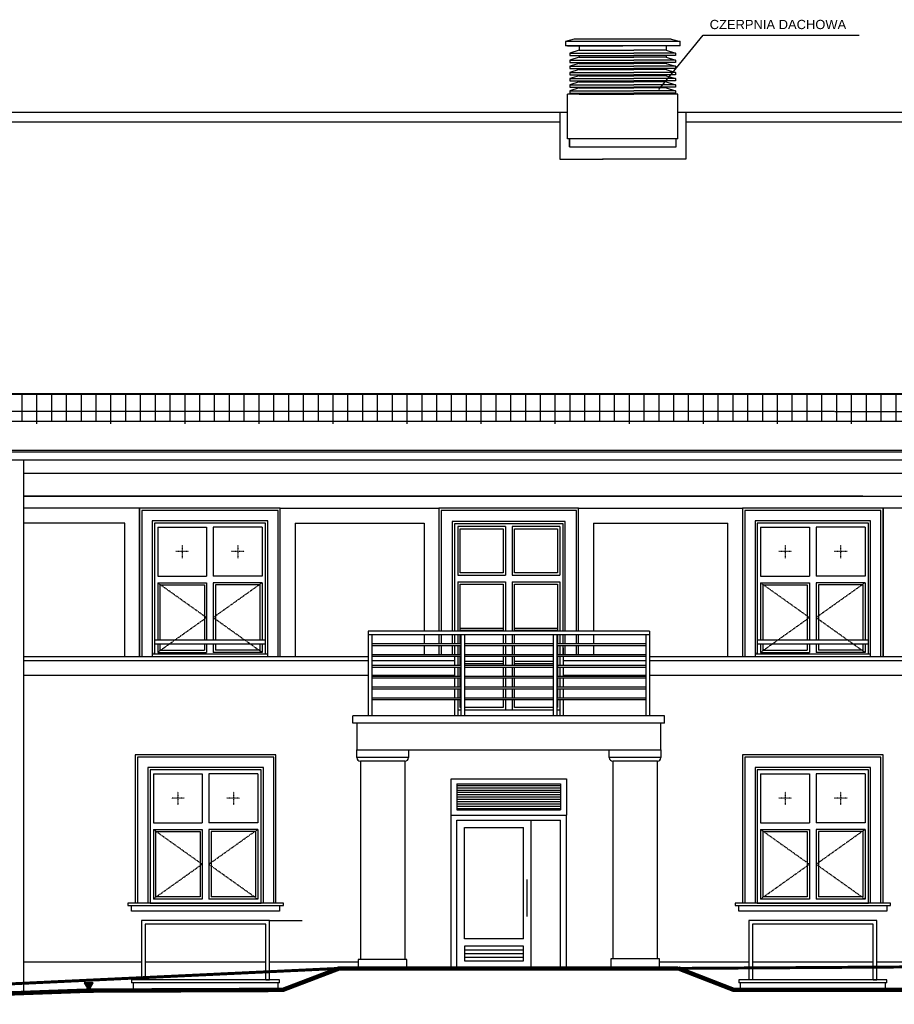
# Model space of a CAD drawing. Header units: inches. Extents: x -281236 to -70395, y 38777 to 102341.
# Tile 242 of 244: x -78137 to -76956, y 47990 to 49319. Entities that reach past the tile are written whole.
import ezdxf

# ---------------------------------------------------------------- set-up
doc = ezdxf.new("R2010")
doc.units = ezdxf.units.IN
doc.header["$MEASUREMENT"] = 0
doc.linetypes.add('DASHED', pattern=[0.75, 0.5, -0.25])
doc.linetypes.add('DASHED2', pattern=[0.375, 0.25, -0.125])
doc.layers.get('0').update_dxf_attribs({"color": 101})
for name, color, linetype in [('Det--widok', 8, 'Continuous'), ('Fas--widok-cienka', 9, 'Continuous'), ('Fas--widok-glowna', 7, 'Continuous'), ('Fas-balustrada-widok', 64, 'Continuous'), ('Fas-kamien-hatch', 31, 'Continuous'), ('Fas-okno-hatch', 251, 'Continuous'), ('Fas-okno-widok', 8, 'Continuous'), ('Ins-kan', 54, 'Continuous'), ('L_CIENKA', 8, 'Continuous'), ('opis-drogowy', 7, 'Continuous'), ('Opis-spadki', 61, 'Continuous'), ('Pzt-uksztaltowanie terenu', 7, 'Continuous'), ('Sch-opis', 51, 'Continuous')]:
    doc.layers.add(name, color=color, linetype=linetype)
doc.layers.add('Fas--widok-3', color=251, linetype='Continuous', lineweight=0)
doc.styles.add('TYTUL2', font='ARIAL.TTF')

# ---------------------------------------------------------------- blocks, each defined once
blk = doc.blocks.new('płotekśśśś')
at = {"layer": 'L_CIENKA'}
for p, q in [((0, 0), (200, 0)), ((0, 0), (0, -41.1)), ((200, 0), (200, -41.1)), ((0, -0.8), (200, -0.8)), ((20, -0.8), (20, -37.6)), ((40, -0.8), (40, -37.6)), ((60, -0.8), (60, -37.6)), ((80, -0.8), (80, -37.6)), ((100, -0.8), (100, -41.1)), ((120, -0.8), (120, -37.6)), ((140, -0.8), (140, -37.6)), ((160, -0.8), (160, -37.6)), ((180, -0.8), (180, -37.6)), ((0, -20.8), (0, -22.6)), ((0, -37.6), (200, -37.6))]:
    blk.add_line(p, q, dxfattribs=at)

msp = doc.modelspace()

# ---------------------------------------------------------------- hatches: boundary and pattern name
at = {"layer": 'opis-drogowy'}
msp.add_hatch(color=7, dxfattribs=at).paths.add_polyline_path([(-78050.18, 48019.06), (-78044.18, 48008.66), (-78038.18, 48019.06)])

# ---------------------------------------------------------------- linework, layer by layer
msp.add_line((-77786.3, 48019.2), (-77786.3, 48019.2))
msp.add_line((-77786.3, 48019.2), (-77786.3, 48019.2))
at = {"layer": 'Det--widok', "ltscale": 2}
msp.add_lwpolyline([(-77799.8, 48103.15), (-77756.11, 48103.15)], dxfattribs=at)
at = {"layer": 'Fas--widok-3', "linetype": 'DASHED', "const_width": 4}
for points in [[(-77247.89, 48038.66), (-74447.15, 48056.66)], [(-77705.88, 48038.66), (-78671.31, 47993.2)]]:
    msp.add_lwpolyline(points, dxfattribs=at)
at = {"layer": 'Fas--widok-cienka'}
for p, q in [((-77785.39, 48659.71), (-77571.18, 48659.71)), ((-77382.58, 48659.71), (-77161.36, 48659.71)), ((-77765.39, 48639.71), (-77591.18, 48639.71)), ((-77765.39, 48639.71), (-77765.39, 48460.1)), ((-77591.18, 48639.71), (-77591.18, 48493.73)), ((-77362.58, 48639.71), (-77181.36, 48639.71)), ((-77362.58, 48639.71), (-77362.58, 48493.73)), ((-77181.36, 48459.71), (-77181.36, 48639.71)), ((-77591.18, 48488.73), (-77591.18, 48476.62)), ((-77362.58, 48488.73), (-77362.58, 48476.62)), ((-77591.18, 48474.12), (-77591.18, 48462.01)), ((-77362.58, 48474.12), (-77362.58, 48462.01)), ((-78131.82, 48459.71), (-77666.88, 48459.71)), ((-78131.82, 48047.55), (-77972.8, 48047.55)), ((-77967.8, 48047.55), (-77804.8, 48047.55)), ((-77967.8, 48047.55), (-77804.8, 48047.55)), ((-77967.8, 48047.55), (-77804.8, 48047.55)), ((-77799.8, 48047.55), (-77680.2, 48047.55)), ((-77273.5, 48047.55), (-77152.86, 48047.55)), ((-77147.86, 48047.55), (-76984.86, 48047.55)), ((-77147.86, 48047.55), (-76984.86, 48047.55)), ((-77147.86, 48047.55), (-76984.86, 48047.55)), ((-76979.86, 48047.55), (-76740.86, 48047.55)), ((-77786.3, 48023.2), (-77986.3, 48023.2)), ((-77986.3, 48023.2), (-77986.3, 48019.2)), ((-77786.3, 48019.2), (-77986.3, 48019.2)), ((-77984.3, 48019.2), (-77984.3, 48008.89)), ((-77788.3, 48009.64), (-77788.3, 48019.2)), ((-77786.3, 48019.2), (-77786.3, 48023.2)), ((-76966.36, 48023.2), (-77166.36, 48023.2)), ((-77166.36, 48023.2), (-77166.36, 48019.2)), ((-76966.36, 48019.2), (-77166.36, 48019.2)), ((-77164.36, 48019.2), (-77164.36, 48009.66)), ((-76968.36, 48009.66), (-76968.36, 48019.2)), ((-76966.36, 48019.2), (-76966.36, 48023.2))]:
    msp.add_line(p, q, dxfattribs=at)
for points in [[(-78131.82, 48707.23), (-75952.39, 48707.23)], [(-78131.82, 48676.23), (-75952.39, 48676.23)], [(-76998.65, 48676.23), (-78131.82, 48676.23)], [(-77975.39, 48459.71), (-77975.39, 48659.71), (-78131.82, 48659.71)], [(-77785.39, 48460.1), (-77785.39, 48659.71), (-77975.39, 48659.71), (-77975.39, 48460.1)], [(-77788.39, 48460.1), (-77788.39, 48656.71), (-77972.39, 48656.71), (-77972.39, 48460.1)], [(-77382.58, 48493.73), (-77382.58, 48659.71), (-77571.18, 48659.71), (-77571.18, 48493.73)], [(-77385.58, 48493.73), (-77385.58, 48656.71), (-77568.18, 48656.71), (-77568.18, 48493.73)], [(-76971.36, 48460.1), (-76971.36, 48659.71), (-77161.36, 48659.71), (-77161.36, 48460.1)], [(-76974.36, 48460.1), (-76974.36, 48656.71), (-77158.36, 48656.71), (-77158.36, 48460.1)], [(-76749.36, 48459.71), (-76749.36, 48659.71), (-76971.36, 48659.71), (-76971.36, 48460.1)], [(-77995.39, 48459.71), (-77995.39, 48639.71), (-78131.82, 48639.71)], [(-77802.39, 48460.1), (-77802.39, 48642.71), (-77958.39, 48642.71), (-77958.39, 48460.1)], [(-77400.58, 48493.73), (-77400.58, 48641.71), (-77553.18, 48641.71), (-77553.18, 48493.73)], [(-76988.36, 48459.71), (-76988.36, 48642.71), (-77144.36, 48642.71), (-77144.36, 48459.71)], [(-77403.58, 48493.73), (-77403.58, 48638.71), (-77550.18, 48638.71), (-77550.18, 48493.73)], [(-77571.18, 48488.73), (-77571.18, 48476.62)], [(-77568.18, 48488.73), (-77568.18, 48476.62)], [(-77553.18, 48488.73), (-77553.18, 48476.62)], [(-77550.18, 48488.73), (-77550.18, 48476.62)], [(-77403.58, 48476.62), (-77403.58, 48488.73)], [(-77400.58, 48476.62), (-77400.58, 48488.73)], [(-77385.58, 48476.62), (-77385.58, 48488.73)], [(-77382.58, 48476.62), (-77382.58, 48488.73)], [(-77571.18, 48474.12), (-77571.18, 48462.01)], [(-77568.18, 48474.12), (-77568.18, 48462.01)], [(-77553.18, 48474.12), (-77553.18, 48462.01)], [(-77550.18, 48474.12), (-77550.18, 48462.01)], [(-77403.58, 48462.01), (-77403.58, 48474.12)], [(-77400.58, 48462.01), (-77400.58, 48474.12)], [(-77385.58, 48462.01), (-77385.58, 48474.12)], [(-77382.58, 48462.01), (-77382.58, 48474.12)], [(-78131.82, 48454.36), (-77666.88, 48454.36)], [(-77661.88, 48454.36), (-77550.18, 48454.36)], [(-77403.58, 48454.36), (-77291.88, 48454.36)], [(-77286.88, 48459.71), (-75952.39, 48459.71)], [(-77286.88, 48454.36), (-75952.39, 48454.36)], [(-78131.82, 48434.36), (-77666.88, 48434.36)], [(-77661.88, 48434.36), (-77550.18, 48434.36)], [(-77403.58, 48434.36), (-77291.88, 48434.36)], [(-77286.88, 48434.36), (-75952.39, 48434.36)], [(-77791.3, 48126.73), (-77791.3, 48326.73), (-77981.3, 48326.73), (-77981.3, 48126.73)], [(-77794.3, 48126.73), (-77794.3, 48323.73), (-77978.3, 48323.73), (-77978.3, 48126.73)], [(-76971.36, 48126.73), (-76971.36, 48326.73), (-77161.36, 48326.73), (-77161.36, 48126.73)], [(-76974.36, 48126.73), (-76974.36, 48323.73), (-77158.36, 48323.73), (-77158.36, 48126.73)], [(-77808.3, 48126.73), (-77808.3, 48309.73), (-77964.3, 48309.73), (-77964.3, 48126.73)], [(-76988.36, 48126.73), (-76988.36, 48309.73), (-77144.36, 48309.73), (-77144.36, 48126.73)], [(-77981.3, 48126.73), (-77991.3, 48126.73), (-77991.3, 48123.73), (-77791.3, 48123.73), (-77781.3, 48123.73), (-77781.3, 48126.73), (-77981.3, 48126.73)], [(-77161.36, 48126.73), (-77171.36, 48126.73), (-77171.36, 48123.73), (-76971.36, 48123.73), (-76961.36, 48123.73), (-76961.36, 48126.73), (-77161.36, 48126.73)]]:
    msp.add_lwpolyline(points, dxfattribs=at)
for points in [[(-77786.3, 48115.73), (-77986.3, 48115.73), (-77986.3, 48123.73), (-77786.3, 48123.73)], [(-76966.36, 48115.73), (-77166.36, 48115.73), (-77166.36, 48123.73), (-76966.36, 48123.73)]]:
    msp.add_lwpolyline(points, close=True, dxfattribs=at)
at = {"layer": 'Fas--widok-glowna'}
for p, q in [((-77687.3, 48369.73), (-77687.3, 48379.76)), ((-77266.46, 48369.73), (-77266.46, 48379.73)), ((-77614.52, 48050.84), (-77680.2, 48050.84)), ((-77680.2, 48050.84), (-77680.2, 48038.66)), ((-77614.52, 48038.66), (-77614.52, 48050.84)), ((-77273.5, 48051.67), (-77339.17, 48051.67)), ((-77339.17, 48051.67), (-77339.17, 48038.66)), ((-77273.5, 48038.66), (-77273.5, 48051.67))]:
    msp.add_line(p, q, dxfattribs=at)
for points in [[(-77397.55, 49193.86), (-78231.75, 49193.86), (-78735.95, 48790.5)], [(-76590.8, 49193.86), (-77248.55, 49193.86)], [(-77266.46, 48379.73), (-77687.3, 48379.76)], [(-77266.46, 48369.72), (-77687.3, 48369.73)], [(-77682.3, 48369.73), (-77682.3, 48333.73), (-77271.47, 48333.72), (-77271.46, 48369.73)], [(-77682.3, 48323.17), (-77682.3, 48333.73)], [(-77612.46, 48323.17), (-77682.3, 48323.17)], [(-77612.46, 48333.73), (-77612.46, 48323.17)], [(-77341.3, 48323.2), (-77341.3, 48333.76)], [(-77271.47, 48323.2), (-77341.3, 48323.2)], [(-77271.47, 48333.73), (-77271.47, 48323.2)], [(-77617.36, 48318.28), (-77677.3, 48318.28)], [(-77677.3, 48318.28), (-77677.3, 48050.84)], [(-77617.36, 48318.28), (-77617.36, 48050.84)], [(-77276.33, 48051.67), (-77276.33, 48318.3), (-77336.3, 48318.3)], [(-77336.28, 48318.3), (-77336.28, 48051.67)]]:
    msp.add_lwpolyline(points, dxfattribs=at)
for centre, start, end in [((-77677.3, 48323.17), 180, 270), ((-77617.36, 48323.17), 270, 0), ((-77336.3, 48323.2), 180, 270), ((-77276.36, 48323.2), 270, 0)]:
    msp.add_arc(centre, 4.9, start, end, dxfattribs=at)
at = {"layer": 'Fas-balustrada-widok'}
for p, q in [((-77286.88, 48493.73), (-77666.88, 48493.73)), ((-77666.88, 48493.73), (-77666.88, 48379.74)), ((-77334.07, 48493.73), (-77619.69, 48493.73)), ((-77286.88, 48493.73), (-77286.88, 48379.74)), ((-77286.88, 48488.73), (-77666.88, 48488.73)), ((-77661.88, 48488.73), (-77661.88, 48379.74)), ((-77541.88, 48488.73), (-77541.88, 48379.74)), ((-77536.88, 48488.73), (-77536.88, 48379.74)), ((-77416.88, 48488.73), (-77416.88, 48379.74)), ((-77411.88, 48488.73), (-77411.88, 48379.74)), ((-77291.88, 48488.73), (-77291.88, 48379.74)), ((-77541.88, 48476.62), (-77661.88, 48476.62)), ((-77541.88, 48474.12), (-77661.88, 48474.12)), ((-77416.88, 48476.62), (-77536.88, 48476.62)), ((-77416.88, 48474.12), (-77536.88, 48474.12)), ((-77291.88, 48476.62), (-77411.88, 48476.62)), ((-77291.88, 48474.12), (-77411.88, 48474.12)), ((-77541.88, 48462.01), (-77661.88, 48462.01)), ((-77541.88, 48459.51), (-77661.88, 48459.51)), ((-77416.88, 48462.01), (-77536.88, 48462.01)), ((-77416.88, 48459.51), (-77536.88, 48459.51)), ((-77291.88, 48462.01), (-77411.88, 48462.01)), ((-77291.88, 48459.51), (-77411.88, 48459.51)), ((-77541.88, 48447.39), (-77661.88, 48447.39)), ((-77541.88, 48444.89), (-77661.88, 48444.89)), ((-77416.88, 48447.39), (-77536.88, 48447.39)), ((-77416.88, 48444.89), (-77536.88, 48444.89)), ((-77291.88, 48447.39), (-77411.88, 48447.39)), ((-77291.88, 48444.89), (-77411.88, 48444.89)), ((-77541.88, 48432.78), (-77661.88, 48432.78)), ((-77541.88, 48430.28), (-77661.88, 48430.28)), ((-77416.88, 48432.78), (-77536.88, 48432.78)), ((-77416.88, 48430.28), (-77536.88, 48430.28)), ((-77291.88, 48432.78), (-77411.88, 48432.78)), ((-77291.88, 48430.28), (-77411.88, 48430.28)), ((-77541.88, 48418.17), (-77661.88, 48418.17)), ((-77541.88, 48415.67), (-77661.88, 48415.67)), ((-77416.88, 48418.17), (-77536.88, 48418.17)), ((-77416.88, 48415.67), (-77536.88, 48415.67)), ((-77291.88, 48418.17), (-77411.88, 48418.17)), ((-77291.88, 48415.67), (-77411.88, 48415.67)), ((-77541.88, 48403.55), (-77661.88, 48403.55)), ((-77541.88, 48401.05), (-77661.88, 48401.05)), ((-77416.88, 48403.55), (-77536.88, 48403.55)), ((-77416.88, 48401.05), (-77536.88, 48401.05)), ((-77291.88, 48403.55), (-77411.88, 48403.55)), ((-77291.88, 48401.05), (-77411.88, 48401.05)), ((-77799.8, 48103.15), (-77972.8, 48103.15)), ((-77972.8, 48103.15), (-77972.8, 48023.2)), ((-77967.8, 48098.15), (-77967.8, 48023.2)), ((-77804.8, 48098.15), (-77967.8, 48098.15)), ((-77804.8, 48023.2), (-77804.8, 48098.15)), ((-77799.8, 48023.2), (-77799.8, 48103.15)), ((-76979.86, 48103.15), (-77152.86, 48103.15)), ((-77152.86, 48103.15), (-77152.86, 48023.2)), ((-77147.86, 48098.15), (-77147.86, 48023.2)), ((-76984.86, 48098.15), (-77147.86, 48098.15)), ((-76984.86, 48023.2), (-76984.86, 48098.15)), ((-76979.86, 48023.2), (-76979.86, 48103.15)), ((-77804.8, 48023.2), (-77799.8, 48023.2)), ((-76984.86, 48023.2), (-76979.86, 48023.2))]:
    msp.add_line(p, q, dxfattribs=at)
for points in [[(-77955.39, 48476.61), (-77805.39, 48476.61), (-77805.39, 48481.61), (-77955.39, 48481.61)], [(-77141.36, 48476.61), (-76991.36, 48476.61), (-76991.36, 48481.61), (-77141.36, 48481.61)]]:
    msp.add_lwpolyline(points, close=True, dxfattribs=at)
at = {"layer": 'Fas-kamien-hatch'}
for points in [[(-77958.39, 48459.71), (-77802.39, 48459.71), (-77802.39, 48462.71), (-77958.39, 48462.71)], [(-77144.36, 48459.71), (-76988.36, 48459.71), (-76988.36, 48462.71), (-77144.36, 48462.71)]]:
    msp.add_lwpolyline(points, close=True, dxfattribs=at)
at = {"layer": 'Fas-okno-hatch', "linetype": 'DASHED', "ltscale": 0.2}
for p, q in [((-77909.25, 48601.2), (-77926.53, 48601.2)), ((-77917.89, 48609.84), (-77917.89, 48592.56)), ((-77834.25, 48601.2), (-77851.53, 48601.2)), ((-77842.89, 48609.84), (-77842.89, 48592.56)), ((-77095.22, 48601.2), (-77112.5, 48601.2)), ((-77103.86, 48609.84), (-77103.86, 48592.56)), ((-77020.22, 48601.2), (-77037.5, 48601.2)), ((-77028.86, 48609.84), (-77028.86, 48592.56)), ((-77915.16, 48268.23), (-77932.44, 48268.23)), ((-77923.8, 48276.87), (-77923.8, 48259.59)), ((-77840.16, 48268.23), (-77857.44, 48268.23)), ((-77848.8, 48276.87), (-77848.8, 48259.59)), ((-77095.22, 48268.23), (-77112.5, 48268.23)), ((-77103.86, 48276.87), (-77103.86, 48259.59)), ((-77020.22, 48268.23), (-77037.5, 48268.23)), ((-77028.86, 48276.87), (-77028.86, 48259.59))]:
    msp.add_line(p, q, dxfattribs=at)
for points in [[(-77950.89, 48559.21), (-77884.89, 48512.21), (-77950.89, 48465.21)], [(-77809.89, 48559.21), (-77875.89, 48512.21), (-77809.89, 48465.21)], [(-77136.86, 48559.21), (-77070.86, 48512.21), (-77136.86, 48465.21)], [(-76995.86, 48559.21), (-77061.86, 48512.21), (-76995.86, 48465.21)], [(-77956.8, 48226.23), (-77890.8, 48179.23), (-77956.8, 48132.23)], [(-77815.8, 48226.23), (-77881.8, 48179.23), (-77815.8, 48132.23)], [(-77136.86, 48226.23), (-77070.86, 48179.23), (-77136.86, 48132.23)], [(-76995.86, 48226.23), (-77061.86, 48179.23), (-76995.86, 48132.23)]]:
    msp.add_lwpolyline(points, dxfattribs=at)
at = {"layer": 'Fas-okno-widok'}
for p, q in [((-77481.38, 48634.98), (-77545.63, 48634.98)), ((-77542.63, 48572.48), (-77542.63, 48631.98)), ((-77542.63, 48631.98), (-77484.38, 48631.98)), ((-77484.38, 48631.98), (-77484.38, 48572.48)), ((-77408.13, 48634.98), (-77472.38, 48634.98)), ((-77469.38, 48572.48), (-77469.38, 48631.98)), ((-77469.38, 48631.98), (-77411.13, 48631.98)), ((-77411.13, 48631.98), (-77411.13, 48572.48)), ((-77950.89, 48568.21), (-77884.89, 48568.21)), ((-77809.89, 48568.21), (-77875.89, 48568.21)), ((-77545.63, 48569.48), (-77481.38, 48569.48)), ((-77545.63, 48560.48), (-77481.38, 48560.48)), ((-77484.38, 48572.48), (-77542.63, 48572.48)), ((-77472.38, 48569.48), (-77408.13, 48569.48)), ((-77472.38, 48560.48), (-77408.13, 48560.48)), ((-77411.13, 48572.48), (-77469.38, 48572.48)), ((-77136.86, 48568.21), (-77070.86, 48568.21)), ((-76995.86, 48568.21), (-77061.86, 48568.21)), ((-77950.89, 48559.21), (-77884.89, 48559.21)), ((-77947.89, 48556.21), (-77887.89, 48556.21)), ((-77809.89, 48559.21), (-77875.89, 48559.21)), ((-77812.89, 48556.21), (-77872.89, 48556.21)), ((-77542.63, 48493.73), (-77542.63, 48557.48)), ((-77542.63, 48557.48), (-77484.38, 48557.48)), ((-77484.38, 48557.48), (-77484.38, 48493.73)), ((-77469.38, 48493.73), (-77469.38, 48557.48)), ((-77469.38, 48557.48), (-77411.13, 48557.48)), ((-77411.13, 48557.48), (-77411.13, 48493.73)), ((-77136.86, 48559.21), (-77070.86, 48559.21)), ((-77133.86, 48556.21), (-77073.86, 48556.21)), ((-76995.86, 48559.21), (-77061.86, 48559.21)), ((-76998.86, 48556.21), (-77058.86, 48556.21)), ((-77542.63, 48497.98), (-77484.38, 48497.98)), ((-77542.63, 48494.98), (-77484.38, 48494.98)), ((-77469.38, 48497.98), (-77411.13, 48497.98)), ((-77469.38, 48494.98), (-77411.13, 48494.98)), ((-77542.63, 48476.62), (-77542.63, 48488.73)), ((-77484.38, 48488.73), (-77484.38, 48476.62)), ((-77469.38, 48476.62), (-77469.38, 48488.73)), ((-77411.13, 48488.73), (-77411.13, 48476.62)), ((-77542.63, 48462.01), (-77542.63, 48474.12)), ((-77542.63, 48462.01), (-77542.63, 48471.25)), ((-77484.38, 48474.12), (-77484.38, 48462.01)), ((-77484.38, 48471.25), (-77484.38, 48462.01)), ((-77469.38, 48462.01), (-77469.38, 48474.12)), ((-77469.38, 48462.01), (-77469.38, 48471.25)), ((-77411.13, 48474.12), (-77411.13, 48462.01)), ((-77411.13, 48471.25), (-77411.13, 48462.01)), ((-77542.63, 48447.39), (-77542.63, 48459.51)), ((-77542.63, 48459.48), (-77542.63, 48459.51)), ((-77484.38, 48459.51), (-77484.38, 48459.48)), ((-77484.38, 48459.51), (-77484.38, 48447.39)), ((-77469.38, 48447.39), (-77469.38, 48459.51)), ((-77469.38, 48459.48), (-77469.38, 48459.51)), ((-77411.13, 48459.51), (-77411.13, 48459.48)), ((-77411.13, 48459.51), (-77411.13, 48432.78)), ((-77542.63, 48453.25), (-77541.88, 48453.25)), ((-77542.63, 48450.25), (-77541.88, 48450.25)), ((-77542.63, 48432.78), (-77542.63, 48444.89)), ((-77536.88, 48453.25), (-77484.38, 48453.25)), ((-77536.88, 48450.25), (-77484.38, 48450.25)), ((-77484.38, 48444.89), (-77484.38, 48432.78)), ((-77469.38, 48453.25), (-77416.88, 48453.25)), ((-77469.38, 48450.25), (-77416.88, 48450.25)), ((-77469.38, 48432.78), (-77469.38, 48444.89)), ((-77411.88, 48453.25), (-77411.13, 48453.25)), ((-77411.88, 48450.25), (-77411.13, 48450.25)), ((-77542.63, 48418.17), (-77542.63, 48430.28)), ((-77484.38, 48430.28), (-77484.38, 48418.17)), ((-77469.38, 48418.17), (-77469.38, 48430.28)), ((-77411.13, 48430.28), (-77411.13, 48418.17)), ((-77542.63, 48403.55), (-77542.63, 48415.67)), ((-77484.38, 48415.67), (-77484.38, 48403.55)), ((-77469.38, 48403.55), (-77469.38, 48415.67)), ((-77411.13, 48415.67), (-77411.13, 48403.55)), ((-77542.63, 48390.75), (-77542.63, 48401.05)), ((-77484.38, 48401.05), (-77484.38, 48390.75)), ((-77469.38, 48390.75), (-77469.38, 48401.05)), ((-77411.13, 48401.05), (-77411.13, 48390.75)), ((-77545.63, 48387.75), (-77541.88, 48387.75)), ((-77541.88, 48390.75), (-77542.63, 48390.75)), ((-77484.38, 48390.75), (-77536.88, 48390.75)), ((-77536.88, 48387.75), (-77481.38, 48387.75)), ((-77481.38, 48387.75), (-77416.88, 48387.75)), ((-77416.88, 48390.75), (-77469.38, 48390.75)), ((-77411.13, 48390.75), (-77411.88, 48390.75)), ((-77411.88, 48387.75), (-77408.13, 48387.75)), ((-77546.88, 48287.66), (-77546.88, 48252.66)), ((-77406.88, 48287.66), (-77406.88, 48252.66)), ((-77554.88, 48038.66), (-77554.88, 48245.66)), ((-77554.88, 48245.66), (-77398.88, 48245.66)), ((-77546.88, 48252.66), (-77406.88, 48252.66)), ((-77398.88, 48038.66), (-77398.88, 48245.66)), ((-77956.8, 48235.23), (-77890.8, 48235.23)), ((-77815.8, 48235.23), (-77881.8, 48235.23)), ((-77546.88, 48038.66), (-77546.88, 48238.66)), ((-77546.88, 48238.66), (-77406.88, 48238.66)), ((-77536.88, 48078.66), (-77536.88, 48228.66)), ((-77536.88, 48228.66), (-77456.88, 48228.66)), ((-77456.88, 48078.66), (-77456.88, 48228.66)), ((-77446.88, 48038.66), (-77446.88, 48238.66)), ((-77406.88, 48038.66), (-77406.88, 48238.66)), ((-77136.86, 48235.23), (-77070.86, 48235.23)), ((-76995.86, 48235.23), (-77061.86, 48235.23)), ((-77956.8, 48226.23), (-77890.8, 48226.23)), ((-77953.8, 48223.23), (-77893.8, 48223.23)), ((-77815.8, 48226.23), (-77881.8, 48226.23)), ((-77818.8, 48223.23), (-77878.8, 48223.23)), ((-77136.86, 48226.23), (-77070.86, 48226.23)), ((-77133.86, 48223.23), (-77073.86, 48223.23)), ((-76995.86, 48226.23), (-77061.86, 48226.23)), ((-76998.86, 48223.23), (-77058.86, 48223.23)), ((-77451.88, 48108.66), (-77451.88, 48158.66)), ((-77456.88, 48078.66), (-77536.88, 48078.66)), ((-77536.88, 48063.66), (-77456.88, 48063.66)), ((-77536.88, 48058.66), (-77456.88, 48058.66)), ((-77536.88, 48053.66), (-77456.88, 48053.66)), ((-77398.88, 48038.66), (-77554.38, 48038.66))]:
    msp.add_line(p, q, dxfattribs=at)
at = {"layer": 'Fas-okno-widok', "linetype": 'DASHED2', "ltscale": 2}
msp.add_line((-78671.31, 47993.2), (-77705.88, 48038.66), dxfattribs=at)
at = {"layer": 'Fas-okno-widok'}
for points in [[(-77805.39, 48462.71), (-77805.39, 48639.71), (-77955.39, 48639.71), (-77955.39, 48462.71)], [(-77955.39, 48639.71), (-77955.39, 48634.21)], [(-76991.36, 48462.71), (-76991.36, 48639.71), (-77141.36, 48639.71), (-77141.36, 48462.71)], [(-77141.36, 48639.71), (-77141.36, 48634.21)], [(-77950.89, 48634.21), (-77884.89, 48634.21)], [(-77950.89, 48634.21), (-77950.89, 48568.21)], [(-77884.89, 48634.21), (-77884.89, 48568.21)], [(-77875.89, 48634.21), (-77875.89, 48568.21)], [(-77809.89, 48634.21), (-77875.89, 48634.21)], [(-77809.89, 48634.21), (-77809.89, 48568.21)], [(-77545.63, 48634.98), (-77545.63, 48569.48)], [(-77481.38, 48634.98), (-77481.38, 48569.48)], [(-77472.38, 48634.98), (-77472.38, 48569.48)], [(-77408.13, 48634.98), (-77408.13, 48569.48)], [(-77136.86, 48634.21), (-77070.86, 48634.21)], [(-77136.86, 48634.21), (-77136.86, 48568.21)], [(-77070.86, 48634.21), (-77070.86, 48568.21)], [(-77061.86, 48634.21), (-77061.86, 48568.21)], [(-76995.86, 48634.21), (-77061.86, 48634.21)], [(-76995.86, 48634.21), (-76995.86, 48568.21)], [(-77545.63, 48560.48), (-77545.63, 48493.73)], [(-77481.38, 48560.48), (-77481.38, 48493.73)], [(-77472.38, 48560.48), (-77472.38, 48493.73)], [(-77408.13, 48560.48), (-77408.13, 48493.73)], [(-77950.89, 48559.21), (-77950.89, 48481.61)], [(-77947.89, 48556.21), (-77947.89, 48481.61)], [(-77887.89, 48556.21), (-77887.89, 48481.61)], [(-77884.89, 48559.21), (-77884.89, 48481.61)], [(-77875.89, 48559.21), (-77875.89, 48481.61)], [(-77872.89, 48556.21), (-77872.89, 48481.61)], [(-77812.89, 48556.21), (-77812.89, 48481.61)], [(-77809.89, 48559.21), (-77809.89, 48481.61)], [(-77136.86, 48559.21), (-77136.86, 48481.61)], [(-77133.86, 48556.21), (-77133.86, 48481.61)], [(-77073.86, 48556.21), (-77073.86, 48481.61)], [(-77070.86, 48559.21), (-77070.86, 48481.61)], [(-77061.86, 48559.21), (-77061.86, 48481.61)], [(-77058.86, 48556.21), (-77058.86, 48481.61)], [(-76998.86, 48556.21), (-76998.86, 48481.61)], [(-76995.86, 48559.21), (-76995.86, 48481.61)], [(-77955.39, 48493.64), (-77955.39, 48462.71)], [(-77950.89, 48493.64), (-77950.89, 48493.61)], [(-77947.89, 48493.64), (-77947.89, 48493.61)], [(-77887.89, 48493.64), (-77887.89, 48493.61)], [(-77884.89, 48493.64), (-77884.89, 48493.61)], [(-77875.89, 48493.64), (-77875.89, 48493.61)], [(-77872.89, 48493.64), (-77872.89, 48493.61)], [(-77812.89, 48493.64), (-77812.89, 48493.61)], [(-77809.89, 48493.64), (-77809.89, 48493.61)], [(-77805.39, 48462.71), (-77805.39, 48493.64)], [(-77141.36, 48493.64), (-77141.36, 48462.71)], [(-77136.86, 48493.64), (-77136.86, 48493.61)], [(-77133.86, 48493.64), (-77133.86, 48493.61)], [(-77073.86, 48493.64), (-77073.86, 48493.61)], [(-77070.86, 48493.64), (-77070.86, 48493.61)], [(-77061.86, 48493.64), (-77061.86, 48493.61)], [(-77058.86, 48493.64), (-77058.86, 48493.61)], [(-76998.86, 48493.64), (-76998.86, 48493.61)], [(-76995.86, 48493.64), (-76995.86, 48493.61)], [(-76991.36, 48462.71), (-76991.36, 48493.64)], [(-77545.63, 48488.73), (-77545.63, 48476.62)], [(-77481.38, 48488.73), (-77481.38, 48476.62)], [(-77472.38, 48488.73), (-77472.38, 48476.62)], [(-77408.13, 48488.73), (-77408.13, 48476.62)], [(-77950.89, 48476.61), (-77950.89, 48465.21)], [(-77947.89, 48476.61), (-77947.89, 48468.21)], [(-77947.89, 48468.21), (-77887.89, 48468.21)], [(-77887.89, 48476.61), (-77887.89, 48468.21)], [(-77884.89, 48476.61), (-77884.89, 48465.21)], [(-77875.89, 48476.61), (-77875.89, 48465.21)], [(-77872.89, 48476.61), (-77872.89, 48468.21)], [(-77812.89, 48468.21), (-77872.89, 48468.21)], [(-77812.89, 48476.61), (-77812.89, 48468.21)], [(-77809.89, 48476.61), (-77809.89, 48465.21)], [(-77550.18, 48471.48), (-77550.18, 48462.01)], [(-77545.63, 48474.12), (-77545.63, 48462.01)], [(-77545.63, 48471.25), (-77545.63, 48462.01)], [(-77481.38, 48474.12), (-77481.38, 48462.01)], [(-77481.38, 48471.25), (-77481.38, 48462.01)], [(-77472.38, 48474.12), (-77472.38, 48462.01)], [(-77408.13, 48474.12), (-77408.13, 48462.01)], [(-77408.13, 48471.25), (-77408.13, 48462.01)], [(-77403.58, 48471.48), (-77403.58, 48462.01)], [(-77136.86, 48476.61), (-77136.86, 48465.21)], [(-77133.86, 48476.61), (-77133.86, 48468.21)], [(-77133.86, 48468.21), (-77073.86, 48468.21)], [(-77073.86, 48476.61), (-77073.86, 48468.21)], [(-77070.86, 48476.61), (-77070.86, 48465.21)], [(-77061.86, 48476.61), (-77061.86, 48465.21)], [(-77058.86, 48476.61), (-77058.86, 48468.21)], [(-76998.86, 48468.21), (-77058.86, 48468.21)], [(-76998.86, 48476.61), (-76998.86, 48468.21)], [(-76995.86, 48476.61), (-76995.86, 48465.21)], [(-77955.39, 48462.71), (-77955.39, 48465.21)], [(-77950.89, 48465.21), (-77884.89, 48465.21)], [(-77809.89, 48465.21), (-77875.89, 48465.21)], [(-77550.18, 48459.51), (-77550.18, 48447.39)], [(-77545.63, 48459.51), (-77545.63, 48459.48)], [(-77545.63, 48459.51), (-77545.63, 48447.39)], [(-77481.38, 48459.51), (-77481.38, 48459.48)], [(-77481.38, 48459.51), (-77481.38, 48447.39)], [(-77472.38, 48459.51), (-77472.38, 48447.39)], [(-77408.13, 48459.51), (-77408.13, 48459.48)], [(-77408.13, 48459.51), (-77408.13, 48447.39)], [(-77403.58, 48459.51), (-77403.58, 48447.39)], [(-77141.36, 48462.71), (-77141.36, 48465.21)], [(-77136.86, 48465.21), (-77070.86, 48465.21)], [(-76995.86, 48465.21), (-77061.86, 48465.21)], [(-77550.18, 48444.89), (-77550.18, 48432.78)], [(-77545.63, 48444.89), (-77545.63, 48432.78)], [(-77481.38, 48444.89), (-77481.38, 48432.78)], [(-77472.38, 48444.89), (-77472.38, 48432.78)], [(-77408.13, 48444.89), (-77408.13, 48432.78)], [(-77403.58, 48444.89), (-77403.58, 48432.78)], [(-77550.18, 48430.28), (-77550.18, 48418.17)], [(-77545.63, 48430.28), (-77545.63, 48418.17)], [(-77481.38, 48430.28), (-77481.38, 48418.17)], [(-77472.38, 48430.28), (-77472.38, 48418.17)], [(-77408.13, 48430.28), (-77408.13, 48418.17)], [(-77403.58, 48430.28), (-77403.58, 48418.17)], [(-77550.18, 48415.67), (-77550.18, 48403.55)], [(-77545.63, 48415.67), (-77545.63, 48403.55)], [(-77481.38, 48415.67), (-77481.38, 48403.55)], [(-77472.38, 48415.67), (-77472.38, 48403.55)], [(-77408.13, 48415.67), (-77408.13, 48403.55)], [(-77403.58, 48415.67), (-77403.58, 48403.55)], [(-77550.18, 48401.05), (-77550.18, 48379.75)], [(-77545.63, 48401.05), (-77545.63, 48379.75)], [(-77481.38, 48401.05), (-77481.38, 48387.75)], [(-77472.38, 48401.05), (-77472.38, 48387.75)], [(-77408.13, 48401.05), (-77408.13, 48379.74)], [(-77403.58, 48401.05), (-77403.58, 48379.74)], [(-77961.3, 48126.73), (-77811.3, 48126.73), (-77811.3, 48306.73), (-77961.3, 48306.73), (-77961.3, 48126.73)], [(-77961.3, 48306.73), (-77961.3, 48301.23)], [(-77956.8, 48301.23), (-77890.8, 48301.23)], [(-77956.8, 48301.23), (-77956.8, 48235.23)], [(-77890.8, 48301.23), (-77890.8, 48235.23)], [(-77881.8, 48301.23), (-77881.8, 48235.23)], [(-77815.8, 48301.23), (-77881.8, 48301.23)], [(-77815.8, 48301.23), (-77815.8, 48235.23)], [(-77554.88, 48245.66), (-77554.88, 48294.66), (-77398.88, 48294.66), (-77398.88, 48245.66)], [(-77141.36, 48126.73), (-76991.36, 48126.73), (-76991.36, 48306.73), (-77141.36, 48306.73), (-77141.36, 48126.73)], [(-77141.36, 48306.73), (-77141.36, 48301.23)], [(-77136.86, 48301.23), (-77070.86, 48301.23)], [(-77136.86, 48301.23), (-77136.86, 48235.23)], [(-77070.86, 48301.23), (-77070.86, 48235.23)], [(-77061.86, 48301.23), (-77061.86, 48235.23)], [(-76995.86, 48301.23), (-77061.86, 48301.23)], [(-76995.86, 48301.23), (-76995.86, 48235.23)], [(-77546.88, 48287.66), (-77406.88, 48287.66)], [(-77546.88, 48285.64), (-77406.88, 48285.64)], [(-77546.88, 48282.53), (-77406.88, 48282.53)], [(-77546.88, 48279.42), (-77406.88, 48279.42)], [(-77546.88, 48276.31), (-77406.88, 48276.31)], [(-77546.88, 48273.2), (-77406.88, 48273.2)], [(-77546.88, 48270.09), (-77406.88, 48270.09)], [(-77546.88, 48266.98), (-77406.88, 48266.98)], [(-77546.88, 48263.87), (-77406.88, 48263.87)], [(-77546.88, 48260.76), (-77406.88, 48260.76)], [(-77546.88, 48257.65), (-77406.88, 48257.65)], [(-77546.88, 48254.54), (-77406.88, 48254.54)], [(-77956.8, 48226.23), (-77956.8, 48132.23)], [(-77953.8, 48223.23), (-77953.8, 48135.23)], [(-77893.8, 48223.23), (-77893.8, 48135.23)], [(-77890.8, 48226.23), (-77890.8, 48132.23)], [(-77881.8, 48226.23), (-77881.8, 48132.23)], [(-77878.8, 48223.23), (-77878.8, 48135.23)], [(-77818.8, 48223.23), (-77818.8, 48135.23)], [(-77815.8, 48226.23), (-77815.8, 48132.23)], [(-77136.86, 48226.23), (-77136.86, 48132.23)], [(-77133.86, 48223.23), (-77133.86, 48135.23)], [(-77073.86, 48223.23), (-77073.86, 48135.23)], [(-77070.86, 48226.23), (-77070.86, 48132.23)], [(-77061.86, 48226.23), (-77061.86, 48132.23)], [(-77058.86, 48223.23), (-77058.86, 48135.23)], [(-76998.86, 48223.23), (-76998.86, 48135.23)], [(-76995.86, 48226.23), (-76995.86, 48132.23)], [(-77893.8, 48135.23), (-77953.8, 48135.23)], [(-77818.8, 48135.23), (-77878.8, 48135.23)], [(-77073.86, 48135.23), (-77133.86, 48135.23)], [(-76998.86, 48135.23), (-77058.86, 48135.23)], [(-77890.8, 48132.23), (-77956.8, 48132.23)], [(-77815.8, 48132.23), (-77881.8, 48132.23)], [(-77070.86, 48132.23), (-77136.86, 48132.23)], [(-76995.86, 48132.23), (-77061.86, 48132.23)]]:
    msp.add_lwpolyline(points, dxfattribs=at)
msp.add_lwpolyline([(-77536.88, 48048.66), (-77456.88, 48048.66), (-77456.88, 48068.66), (-77536.88, 48068.66)], close=True, dxfattribs=at)
at = {"layer": 'Ins-kan'}
for points in [[(-74407.64, 48735.48), (-78868.6, 48735.48)], [(-74416.64, 48724.48), (-78859.6, 48724.48)], [(-78131.82, 48005.52), (-78131.82, 48724.48)]]:
    msp.add_lwpolyline(points, dxfattribs=at)
at = {"layer": 'L_CIENKA'}
for p, q in [((-77388.55, 49292.76, 0), (-77400.55, 49289.76, 0)), ((-77257.55, 49292.76, 0), (-77388.55, 49292.76, 0)), ((-77257.55, 49292.76, 0), (-77245.55, 49289.76, 0)), ((-77400.55, 49289.76, 0), (-77400.55, 49283.76, 0)), ((-77245.55, 49289.76, 0), (-77400.55, 49289.76, 0)), ((-77245.55, 49283.76, 0), (-77400.55, 49283.76, 0)), ((-77245.55, 49283.76, 0), (-77245.55, 49289.76, 0)), ((-77397.55, 49158.54), (-77397.55, 49218.65)), ((-77382, 49219.88, 0), (-77382, 49218.65, 0)), ((-77264.29, 49219.88, 0), (-77264.29, 49218.65, 0)), ((-77248.55, 49158.54), (-77248.55, 49218.65)), ((-77408.19, 49180.74), (-78231.75, 49180.74)), ((-76602.45, 49180.74), (-77237.9, 49180.74)), ((-77248.55, 49158.54), (-77397.55, 49158.54)), ((-77395.05, 49158.54), (-77395.05, 49147.65)), ((-77395.05, 49147.65), (-77395.05, 49158.54)), ((-77251.05, 49147.65), (-77251.05, 49158.54)), ((-77395.05, 49147.65), (-77251.05, 49147.65)), ((-77259.69, 49130.73), (-77350.55, 49130.73)), ((-74422.65, 48737.78), (-78853.59, 48737.78))]:
    msp.add_line(p, q, dxfattribs=at)
at = {"layer": 'L_CIENKA', "extrusion": (-1.95579e-08, -1.9141e-10, 1)}
for p, q in [((-77382, 49277.81, 0), (-77308.15, 49277.81, 0)), ((-77394.6, 49273.9, 0), (-77308.15, 49273.9, 0)), ((-77394.6, 49270.73, 0), (-77308.15, 49270.73, 0)), ((-77394.6, 49264.6, 0), (-77308.15, 49264.6, 0)), ((-77382, 49268.52, 0), (-77308.15, 49268.52, 0)), ((-77394.6, 49261.44, 0), (-77308.15, 49261.44, 0)), ((-77394.6, 49256.29, 0), (-77308.15, 49256.29, 0)), ((-77394.6, 49253.13, 0), (-77308.15, 49253.13, 0)), ((-77382, 49260.2, 0), (-77308.15, 49260.2, 0)), ((-77382, 49251.89, 0), (-77308.15, 49251.89, 0)), ((-77394.6, 49247.98, 0), (-77308.15, 49247.98, 0)), ((-77394.6, 49244.82, 0), (-77308.15, 49244.82, 0)), ((-77394.6, 49239.67, 0), (-77308.15, 49239.67, 0)), ((-77382, 49243.58, 0), (-77308.15, 49243.58, 0)), ((-77394.6, 49236.51, 0), (-77308.15, 49236.51, 0)), ((-77394.6, 49231.36, 0), (-77308.15, 49231.36, 0)), ((-77394.6, 49228.2, 0), (-77308.15, 49228.2, 0)), ((-77382, 49235.27, 0), (-77308.15, 49235.27, 0)), ((-77382, 49226.96, 0), (-77308.15, 49226.96, 0)), ((-77394.6, 49223.05, 0), (-77308.15, 49223.05, 0)), ((-77394.6, 49219.88, 0), (-77308.15, 49219.88, 0)), ((-77382, 49218.65, 0), (-77308.15, 49218.65, 0))]:
    msp.add_line(p, q, dxfattribs=at)
at = {"layer": 'L_CIENKA', "extrusion": (1.95579e-08, -1.9141e-10, 1)}
for p, q in [((-77264.29, 49277.81, 0), (-77308.15, 49277.81, 0)), ((-77251.7, 49273.9, 0), (-77308.15, 49273.9, 0)), ((-77251.7, 49270.73, 0), (-77308.15, 49270.73, 0)), ((-77264.29, 49268.52, 0), (-77308.15, 49268.52, 0)), ((-77251.7, 49264.6, 0), (-77308.15, 49264.6, 0)), ((-77251.7, 49261.44, 0), (-77308.15, 49261.44, 0)), ((-77264.29, 49260.2, 0), (-77308.15, 49260.2, 0)), ((-77251.7, 49256.29, 0), (-77308.15, 49256.29, 0)), ((-77251.7, 49253.13, 0), (-77308.15, 49253.13, 0)), ((-77264.29, 49251.89, 0), (-77308.15, 49251.89, 0)), ((-77251.7, 49247.98, 0), (-77308.15, 49247.98, 0)), ((-77251.7, 49244.82, 0), (-77308.15, 49244.82, 0)), ((-77264.29, 49243.58, 0), (-77308.15, 49243.58, 0)), ((-77251.7, 49239.67, 0), (-77308.15, 49239.67, 0)), ((-77251.7, 49236.51, 0), (-77308.15, 49236.51, 0)), ((-77264.29, 49235.27, 0), (-77308.15, 49235.27, 0)), ((-77251.7, 49231.36, 0), (-77308.15, 49231.36, 0)), ((-77251.7, 49228.2, 0), (-77308.15, 49228.2, 0)), ((-77264.29, 49226.96, 0), (-77308.15, 49226.96, 0)), ((-77248.55, 49218.65), (-77397.55, 49218.65, 0)), ((-77251.7, 49223.05, 0), (-77308.15, 49223.05, 0)), ((-77251.7, 49219.88, 0), (-77308.15, 49219.88, 0)), ((-77264.29, 49218.65, 0), (-77308.15, 49218.65, 0)), ((-77248.55, 49218.65), (-77308.15, 49218.65, 0))]:
    msp.add_line(p, q, dxfattribs=at)
at = {"layer": 'L_CIENKA', "linetype": 'DASHED'}
msp.add_line((-74540.3, 48789.5), (-78735.95, 48790.5), dxfattribs=at)
at = {"layer": 'L_CIENKA', "elevation": 0}
for points in [[(-77397.55, 49283.76), (-77323.05, 49283.76)], [(-77382, 49283.76), (-77382, 49277.81), (-77394.6, 49273.9), (-77394.6, 49270.73)], [(-77248.55, 49283.76), (-77323.05, 49283.76)], [(-77264.29, 49283.76), (-77264.29, 49277.81), (-77251.7, 49273.9), (-77251.7, 49270.73)], [(-77382, 49270.73), (-77382, 49268.52), (-77394.6, 49264.6), (-77394.6, 49261.44)], [(-77264.29, 49270.73), (-77264.29, 49268.52), (-77251.7, 49264.6), (-77251.7, 49261.44)], [(-77382, 49261.44), (-77382, 49260.2), (-77394.6, 49256.29), (-77394.6, 49253.13)], [(-77382, 49253.13), (-77382, 49251.89), (-77394.6, 49247.98), (-77394.6, 49244.82)], [(-77264.29, 49261.44), (-77264.29, 49260.2), (-77251.7, 49256.29), (-77251.7, 49253.13)], [(-77264.29, 49253.13), (-77264.29, 49251.89), (-77251.7, 49247.98), (-77251.7, 49244.82)], [(-77382, 49244.82), (-77382, 49243.58), (-77394.6, 49239.67), (-77394.6, 49236.51)], [(-77264.29, 49244.82), (-77264.29, 49243.58), (-77251.7, 49239.67), (-77251.7, 49236.51)], [(-77382, 49236.51), (-77382, 49235.27), (-77394.6, 49231.36), (-77394.6, 49228.2)], [(-77382, 49228.2), (-77382, 49226.96), (-77394.6, 49223.05), (-77394.6, 49219.88)], [(-77264.29, 49236.51), (-77264.29, 49235.27), (-77251.7, 49231.36), (-77251.7, 49228.2)], [(-77264.29, 49228.2), (-77264.29, 49226.96), (-77251.7, 49223.05), (-77251.7, 49219.88)]]:
    msp.add_lwpolyline(points, dxfattribs=at)
at = {"layer": 'L_CIENKA'}
for points in [[(-77408.19, 49193.86), (-77408.19, 49130.73), (-77349.54, 49130.73)], [(-77237.9, 49193.86), (-77237.9, 49130.73), (-77296.55, 49130.73)]]:
    msp.add_lwpolyline(points, dxfattribs=at)
at = {"layer": 'opis-drogowy', "color": 7}
msp.add_lwpolyline([(-78050.18, 48019.06), (-78044.18, 48008.66), (-78038.18, 48019.06), (-78050.18, 48019.06)], dxfattribs=at)
at = {"layer": 'Pzt-uksztaltowanie terenu'}
for p, q in [((-77782.02, 48009.66), (-77705.88, 48038.66)), ((-77705.88, 48038.66), (-77247.88, 48038.66)), ((-77173.12, 48009.66), (-77247.89, 48038.66)), ((-78044.18, 48008.66), (-78475.79, 47993.2)), ((-78044.18, 48008.66), (-77782.02, 48009.66)), ((-77173.12, 48009.66), (-76909.58, 48009.66))]:
    msp.add_line(p, q, dxfattribs=at)
at = {"layer": 'Pzt-uksztaltowanie terenu', "const_width": 6}
for points in [[(-79309.83, 47993.2), (-78671.31, 47993.2), (-78475.79, 47993.2), (-78044.18, 48008.66), (-77782.02, 48009.66), (-77705.88, 48038.66), (-77247.88, 48038.66)], [(-77247.88, 48038.66), (-77173.12, 48009.66), (-76909.58, 48009.66), (-76556.36, 48006.43)]]:
    msp.add_lwpolyline(points, dxfattribs=at)
at = {"layer": 'Sch-opis'}
for p, q in [((-77274.15, 49224.97), (-77214.4, 49298.34)), ((-77214.4, 49298.34), (-77003.78, 49298.34))]:
    msp.add_line(p, q, dxfattribs=at)

# ---------------------------------------------------------------- block references
for p in [(-78214.52, 48814.65), (-78014.52, 48814.65), (-77814.52, 48814.65), (-77614.52, 48814.65), (-77414.52, 48814.65), (-77214.52, 48814.65), (-77014.52, 48814.65)]:
    msp.add_blockref('płotekśśśś', p)

# ---------------------------------------------------------------- texts
at = {"layer": 'Opis-spadki', "style": 'TYTUL2'}
msp.add_text('CZERPNIA DACHOWA', height=12.5, dxfattribs=at).set_placement((-77205.64, 49306.43))

doc.saveas('drawing.dxf')
